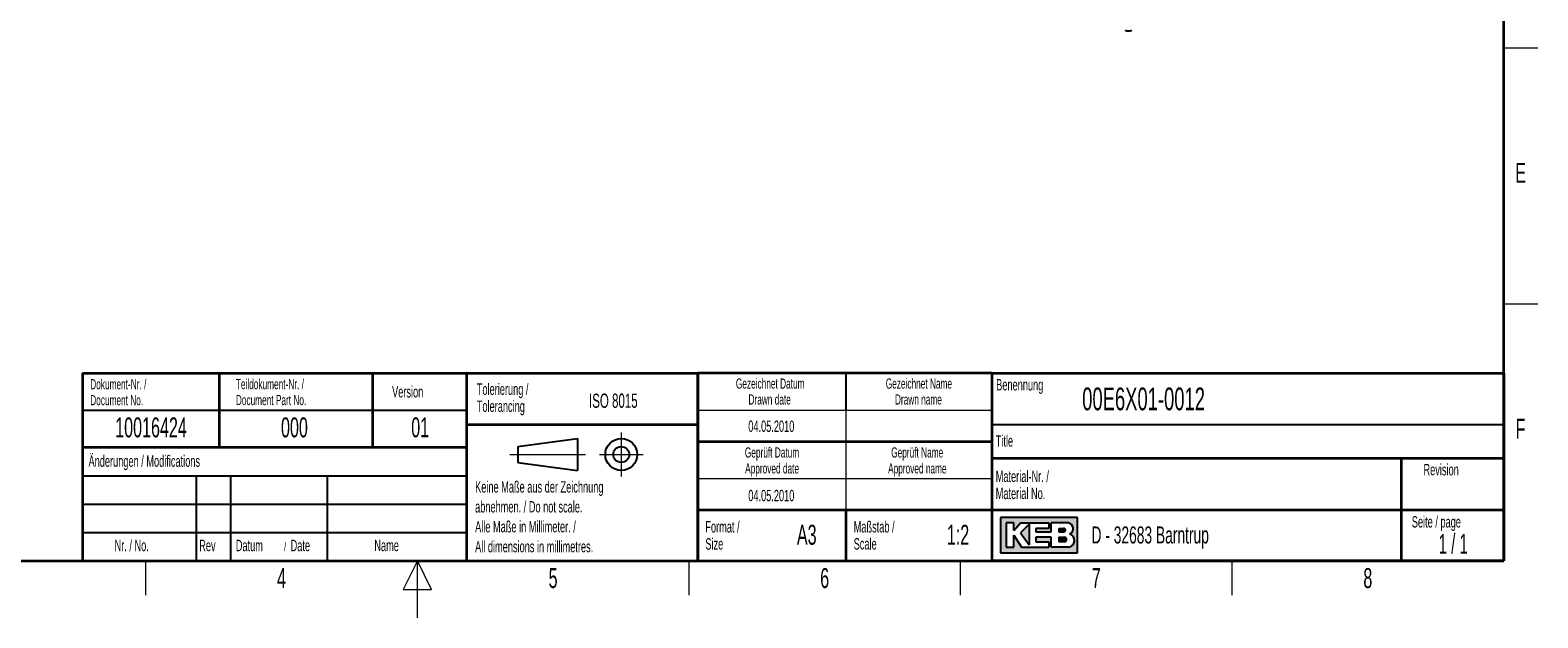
# Model space of a CAD drawing. Header units: millimetres. Extents: x 5 to 418, y 2 to 292.
# Tile 5 of 17: x 149 to 414, y 2 to 105. Entities that reach past the tile are written whole.
import ezdxf

# ---------------------------------------------------------------- set-up
doc = ezdxf.new("R2010")
doc.units = ezdxf.units.MM
doc.layers.add('SLD-0', color=7, linetype='Continuous')
doc.styles.add('SLDTEXTSTYLE0', font='TXT', dxfattribs={"width": 0.605})
doc.styles.add('SLDTEXTSTYLE1', font='TXT', dxfattribs={"width": 0.563})

msp = doc.modelspace()

# ---------------------------------------------------------------- hatches: boundary and pattern name
at = {"linetype": 'Continuous'}
h = msp.add_hatch(color=7, dxfattribs=at)
h.paths.add_polyline_path([(319.519086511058, 13.45626988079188), (333.083981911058, 13.45626988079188), (333.083981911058, 19.65736492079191), (319.519086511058, 19.65736492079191)], flags=0)
edge = h.paths.add_edge_path(flags=0)
edge.add_arc((331.3188604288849, 15.61738520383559), 1.20464082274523, -81.72003226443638, 70.1709600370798, ccw=False)
edge.add_line((331.4923410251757, 14.42530131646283), (331.480008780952, 14.42519098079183))
edge.add_line((331.480008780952, 14.42519098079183), (328.4331606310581, 14.42519098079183))
edge.add_line((328.4331606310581, 14.42519098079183), (328.4331606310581, 16.16924896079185))
edge.add_line((328.4331606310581, 16.16924896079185), (325.7201815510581, 16.16924896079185))
edge.add_line((325.7201815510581, 16.16924896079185), (325.7201815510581, 15.39411208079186))
edge.add_line((325.7201815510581, 15.39411208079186), (328.0455921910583, 15.39411208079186))
edge.add_line((328.0455921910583, 15.39411208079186), (328.0455921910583, 14.42519098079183))
edge.add_line((328.0455921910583, 14.42519098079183), (323.2009866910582, 14.42519098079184))
edge.add_line((323.2009866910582, 14.42519098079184), (321.8444971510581, 16.55681740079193))
edge.add_line((321.8444971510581, 16.55681740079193), (321.8444971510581, 14.42519098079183))
edge.add_line((321.8444971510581, 14.42519098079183), (320.4880076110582, 14.42519098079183))
edge.add_line((320.4880076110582, 14.42519098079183), (320.4880076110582, 18.68844382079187))
edge.add_line((320.4880076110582, 18.68844382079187), (321.8444971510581, 18.68844382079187))
edge.add_line((321.8444971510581, 18.68844382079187), (321.8444971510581, 17.33195428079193))
edge.add_line((321.8444971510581, 17.33195428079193), (323.0072024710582, 18.68844382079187))
edge.add_line((323.0072024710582, 18.68844382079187), (328.0455921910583, 18.68844382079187))
edge.add_line((328.0455921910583, 18.68844382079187), (328.0455921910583, 17.71952272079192))
edge.add_line((328.0455921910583, 17.71952272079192), (325.7201815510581, 17.71952272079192))
edge.add_line((325.7201815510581, 17.71952272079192), (325.7201815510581, 17.13817006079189))
edge.add_line((325.7201815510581, 17.13817006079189), (328.4331606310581, 17.13817006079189))
edge.add_line((328.4331606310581, 17.13817006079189), (328.4331606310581, 18.68844382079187))
edge.add_line((328.4331606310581, 18.68844382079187), (331.4242487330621, 18.68844382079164))
edge.add_line((331.4242487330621, 18.68844382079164), (331.4256482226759, 18.68844382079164))
edge.add_line((331.4256482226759, 18.68844382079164), (331.4259454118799, 18.68845828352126))
edge.add_arc((331.2860949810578, 17.67430640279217), 1.023749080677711, -64.45894120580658, 82.14849338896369, ccw=False)
msp.add_hatch(color=7, dxfattribs=at).paths.add_polyline_path([(324.5574762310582, 14.81275942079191), (324.557476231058, 18.49465960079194), (323.0072024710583, 16.94438584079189)], flags=0)
h = msp.add_hatch(color=7, dxfattribs=at)
edge = h.paths.add_edge_path(flags=0)
edge.add_line((329.7896501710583, 17.13817006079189), (330.6013652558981, 17.13817006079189))
edge.add_arc((330.6568434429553, 17.42884639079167), 0.2959232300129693, 259.1945394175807, 460.8054605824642)
edge.add_line((330.6013652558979, 17.71952272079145), (329.7896501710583, 17.71952272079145))
edge.add_line((329.7896501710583, 17.71952272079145), (329.7896501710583, 17.13817006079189))
h = msp.add_hatch(color=7, dxfattribs=at)
edge = h.paths.add_edge_path(flags=0)
edge.add_line((329.7896501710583, 15.39411208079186), (330.7588584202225, 15.39411208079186))
edge.add_arc((330.7588584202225, 15.78168052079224), 0.3875684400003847, 270.0000000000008, 450.0000000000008)
edge.add_line((330.7588584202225, 16.16924896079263), (330.7386620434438, 16.16924896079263))
edge.add_line((330.7386620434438, 16.16924896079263), (329.7896501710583, 16.16924896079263))
edge.add_line((329.7896501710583, 16.16924896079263), (329.7896501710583, 15.39411208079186))

# ---------------------------------------------------------------- linework, layer by layer
at = {"color": 7, "linetype": 'Continuous', "lineweight": 25}
msp.add_arc((342.0307418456, 106.4405970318), 1.229617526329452, 242.6096722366, 297.3903277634, dxfattribs=at)
at = {"layer": 'SLD-0', "lineweight": 35}
for p, q in [((408, 12), (408, 282.5)), ((158.116731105, 45.0000000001), (225.616731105, 45.0000000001)), ((158.116731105, 45.0000000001), (158.116731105, 32.0000000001)), ((182.116731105, 45.0000000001), (182.116731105, 32.0000000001)), ((209.116731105, 45.0000000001), (209.116731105, 32.0000000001)), ((225.616731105, 45.0000000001), (225.616731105, 32.0000000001)), ((225.616731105, 45), (266.3304509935, 45)), ((225.616731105, 45), (225.616731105, 36)), ((266.3304509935, 12), (266.3304509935, 45)), ((266.3304509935, 45), (266.3304509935, 12)), ((318, 45), (266.3304509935, 45)), ((318, 45), (318, 12)), ((318, 45), (318, 40.1053465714)), ((318, 45), (408, 45)), ((318, 45), (318, 12)), ((408, 45), (408, 12)), ((225.616731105, 36), (266.3304509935, 36)), ((225.616731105, 36), (225.616731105, 12)), ((158.116731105, 31.9999999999), (158.116731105, 12)), ((158.116731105, 31.9999999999), (225.616731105, 31.9999999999)), ((225.616731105, 31.9999999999), (225.616731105, 12)), ((266.3304509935, 33), (318, 33)), ((408, 30), (318, 30)), ((390, 12), (390, 30)), ((266.3304509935, 21), (318, 21)), ((292.3304509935, 21), (292.3304509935, 12)), ((318, 21), (390, 21)), ((390, 21), (408, 21)), ((26, 12), (408, 12)), ((158.116731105, 12), (225.616731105, 12)), ((225.616731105, 12), (266.3304509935, 12)), ((266.3304509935, 12), (318, 12)), ((408, 12), (318, 12))]:
    msp.add_line(p, q, dxfattribs=at)
at = {"layer": 'SLD-0', "lineweight": 18}
for p, q in [((408, 102.25), (414, 102.25)), ((408, 57.25), (414, 57.25)), ((266.3304509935, 38.5), (318, 38.5)), ((292.3304509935, 38.5), (292.3304509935, 33)), ((252.8396209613, 34.5746449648), (252.8396209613, 26.8746449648)), ((292.3304509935, 33), (292.3304509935, 26.5)), ((233.2396209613, 30.7246449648), (246.5396209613, 30.7246449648)), ((248.9896209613, 30.7246449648), (256.6896209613, 30.7246449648)), ((266.3304509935, 26.5), (318, 26.5)), ((292.3304509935, 26.5), (292.3304509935, 21)), ((169.25, 6), (169.25, 12)), ((217, 12), (214.5, 7)), ((217, 2), (217, 12)), ((219.5, 7), (217, 12)), ((264.75, 6), (264.75, 12)), ((312.5, 6), (312.5, 12)), ((360.25, 6), (360.25, 12)), ((214.5, 7), (219.5, 7))]:
    msp.add_line(p, q, dxfattribs=at)
at = {"layer": 'SLD-0'}
for p, q in [((292.3304509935, 45), (292.3304509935, 38.5)), ((158.116731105, 38.5000000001), (225.616731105, 38.5000000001)), ((318, 36), (408, 36)), ((158.116731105, 27), (225.616731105, 27)), ((178.116731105, 27), (178.116731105, 12)), ((184.116731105, 27), (184.116731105, 12)), ((201.116731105, 27), (201.116731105, 12)), ((158.116731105, 22), (225.616731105, 22)), ((331.4242487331, 18.6884438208), (331.4256482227, 18.6884438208)), ((331.4256482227, 18.6884438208), (331.4259454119, 18.6884582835)), ((158.116731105, 17), (225.616731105, 17)), ((331.480008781, 14.4251909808), (331.4923410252, 14.4253013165))]:
    msp.add_line(p, q, dxfattribs=at)
at = {"layer": 'SLD-0', "lineweight": 25}
for p, q in [((158.116731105, 32.0000000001), (225.616731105, 32.0000000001)), ((234.6396209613, 32.1246449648), (245.1396209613, 33.5246449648)), ((234.6396209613, 32.1246449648), (234.6396209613, 29.3246449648)), ((245.1396209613, 33.5246449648), (245.1396209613, 27.9246449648)), ((234.6396209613, 29.3246449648), (245.1396209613, 27.9246449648))]:
    msp.add_line(p, q, dxfattribs=at)
at = {"layer": 'SLD-0', "linetype": 'Continuous'}
for p, q in [((333.0839819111, 19.6573649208), (319.5190865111, 19.6573649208)), ((319.5190865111, 19.6573649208), (319.5190865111, 13.4562698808)), ((321.8444971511, 18.6884438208), (320.4880076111, 18.6884438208)), ((320.4880076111, 18.6884438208), (320.4880076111, 14.4251909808)), ((321.8444971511, 17.3319542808), (323.0072024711, 18.6884438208)), ((321.8444971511, 17.3319542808), (321.8444971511, 18.6884438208)), ((323.0072024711, 18.6884438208), (328.0455921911, 18.6884438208)), ((328.0455921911, 18.6884438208), (328.0455921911, 17.7195227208)), ((331.4242487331, 18.6884438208), (328.4331606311, 18.6884438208)), ((328.4331606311, 17.1381700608), (328.4331606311, 18.6884438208)), ((331.4242487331, 18.6884438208), (331.4256482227, 18.6884438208)), ((331.4256482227, 18.6884438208), (331.4259454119, 18.6884582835)), ((333.0839819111, 13.4562698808), (333.0839819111, 19.6573649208)), ((321.8444971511, 14.4251909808), (321.8444971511, 16.5568174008)), ((321.8444971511, 16.5568174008), (323.2009866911, 14.4251909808)), ((324.5574762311, 18.4946596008), (323.0072024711, 16.9443858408)), ((323.0072024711, 16.9443858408), (324.5574762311, 14.8127594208)), ((324.5574762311, 18.4946596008), (324.5574762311, 14.8127594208)), ((325.7201815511, 17.7195227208), (325.7201815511, 17.1381700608)), ((328.0455921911, 17.7195227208), (325.7201815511, 17.7195227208)), ((325.7201815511, 17.1381700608), (328.4331606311, 17.1381700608)), ((325.7201815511, 16.1692489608), (325.7201815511, 15.3941120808)), ((328.4331606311, 16.1692489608), (325.7201815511, 16.1692489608)), ((328.4331606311, 14.4251909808), (328.4331606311, 16.1692489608)), ((329.7896501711, 17.7195227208), (330.6013652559, 17.7195227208)), ((329.7896501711, 17.7195227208), (329.7896501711, 17.1381700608)), ((329.7896501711, 17.1381700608), (330.6013652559, 17.1381700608)), ((329.7896501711, 16.1692489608), (330.7588584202, 16.1692489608)), ((329.7896501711, 16.1692489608), (329.7896501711, 15.3941120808)), ((330.7386620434, 16.1692489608), (330.7588584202, 16.1692489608)), ((319.5190865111, 13.4562698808), (333.0839819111, 13.4562698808)), ((320.4880076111, 14.4251909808), (321.8444971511, 14.4251909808)), ((323.2009866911, 14.4251909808), (328.0455921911, 14.4251909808)), ((325.7201815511, 15.3941120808), (328.0455921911, 15.3941120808)), ((328.0455921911, 15.3941120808), (328.0455921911, 14.4251909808)), ((331.480008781, 14.4251909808), (328.4331606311, 14.4251909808)), ((330.7588584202, 15.3941120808), (329.7896501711, 15.3941120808)), ((331.480008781, 14.4251909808), (331.4923410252, 14.4253013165))]:
    msp.add_line(p, q, dxfattribs=at)
at = {"layer": 'SLD-0', "lineweight": 25}
for radius in [2.799999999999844, 1.400000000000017]:
    msp.add_circle((252.8396209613, 30.7246449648), radius, dxfattribs=at)
at = {"layer": 'SLD-0', "linetype": 'Continuous'}
for centre, radius, start, end in [((331.2860949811, 17.6743064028), 1.023749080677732, 295.5410587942, 82.148493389), ((330.656843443, 17.4288463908), 0.2959232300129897, 259.1945394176, 100.8054605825), ((330.7588584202, 15.7816805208), 0.3875684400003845, 270, 90), ((331.3188604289, 15.6173852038), 1.204640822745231, 278.2799677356, 70.1709600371)]:
    msp.add_arc(centre, radius, start, end, dxfattribs=at)

# ---------------------------------------------------------------- texts
at = {"layer": 'SLD-0'}
for s, insert, char_height, attachment_point, style in [('E', (410.9815679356, 82.0010772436), 3.5, 2, 'SLDTEXTSTYLE0'), ('Dokument-Nr. /', (159.4706948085, 43.9891162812), 1.8, 1, 'SLDTEXTSTYLE0'), ('Teildokument-Nr. /', (185.0721201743, 44.0073193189), 1.8, 1, 'SLDTEXTSTYLE0'), ('Version', (212.5452394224, 42.7601484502), 2, 1, 'SLDTEXTSTYLE0'), ('Tolerierung /', (227.4390961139, 43.2172116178), 2, 1, 'SLDTEXTSTYLE0'), ('Gezeichnet Datum', (279.0254468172, 44.103942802), 1.8, 2, 'SLDTEXTSTYLE0'), ('Gezeichnet Name', (305.1708434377, 44.1039425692), 1.8, 2, 'SLDTEXTSTYLE0'), ('Benennung', (318.7636716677, 43.9908879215), 2, 1, 'SLDTEXTSTYLE0'), ('00E6X01-0012', (333.8826865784, 42.5045188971), 4, 1, 'SLDTEXTSTYLE0'), ('Document No.', (159.4706948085, 41.189116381), 1.8, 1, 'SLDTEXTSTYLE0'), ('Document Part No.', (185.0721201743, 41.2073194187), 1.8, 1, 'SLDTEXTSTYLE0'), ('Tolerancing', (227.4390961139, 40.2172115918), 2, 1, 'SLDTEXTSTYLE0'), ('ISO 8015', (247.1715762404, 41.4342036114), 2.5, 1, 'SLDTEXTSTYLE0'), ('Drawn date', (278.9302899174, 41.3039429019), 1.8, 2, 'SLDTEXTSTYLE0'), ('Drawn name', (305.0870934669, 41.303942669), 1.8, 2, 'SLDTEXTSTYLE0'), ('10016424', (170.1557203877, 37.2429898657), 3.5, 2, 'SLDTEXTSTYLE0'), ('000', (195.3766861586, 37.2429898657), 3.5, 2, 'SLDTEXTSTYLE0'), ('01', (217.4850808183, 37.2527124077), 3.5, 2, 'SLDTEXTSTYLE0'), ('04.05.2010', (279.2203041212, 36.6989570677), 2, 2, 'SLDTEXTSTYLE0'), ('F', (410.9536166, 37.0010772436), 3.5, 2, 'SLDTEXTSTYLE0'), ('Geprüft Datum', (279.349366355, 31.9851255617), 1.8, 2, 'SLDTEXTSTYLE0'), ('Geprüft Name', (304.8761939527, 31.9851255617), 1.8, 2, 'SLDTEXTSTYLE0'), ('Title', (318.6797653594, 34.1107265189), 2, 1, 'SLDTEXTSTYLE0'), ('Änderungen / Modifications', (159.1698388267, 30.5619096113), 2, 1, 'SLDTEXTSTYLE0'), ('Approved date', (279.3620221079, 29.1851256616), 1.8, 2, 'SLDTEXTSTYLE0'), ('Approved name', (304.900256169, 29.1851256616), 1.8, 2, 'SLDTEXTSTYLE0'), ('Revision', (393.8965220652, 29.0591225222), 2, 1, 'SLDTEXTSTYLE0'), ('Material-Nr. /', (318.6797653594, 27.8878268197), 2, 1, 'SLDTEXTSTYLE0'), ('Keine Maße aus der Zeichnung', (227.1404191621, 26.0307047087), 2, 1, 'SLDTEXTSTYLE0'), ('04.05.2010', (279.2203041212, 24.5048723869), 2, 2, 'SLDTEXTSTYLE0'), ('Material No.', (318.6797653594, 24.8878267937), 2, 1, 'SLDTEXTSTYLE0'), ('abnehmen. / Do not scale.', (227.1404191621, 22.5307046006), 2, 1, 'SLDTEXTSTYLE0'), ('Alle Maße in Millimeter. /', (227.1404191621, 19.0307044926), 2, 1, 'SLDTEXTSTYLE0'), ('Format /', (267.6250939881, 19.0115942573), 2, 1, 'SLDTEXTSTYLE0'), ('Maßstab /', (293.7028556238, 19.0115944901), 2, 1, 'SLDTEXTSTYLE0'), ('Seite / page', (391.8390568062, 19.8830679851), 2, 1, 'SLDTEXTSTYLE0'), ('Size', (267.6250939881, 16.0115942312), 2, 1, 'SLDTEXTSTYLE0'), ('A3', (285.4514616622, 18.3608999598), 3.5, 2, 'SLDTEXTSTYLE0'), ('Scale', (293.7028556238, 16.011594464), 2, 1, 'SLDTEXTSTYLE0'), ('1:2', (312.0463964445, 18.3609001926), 3.5, 2, 'SLDTEXTSTYLE0'), ('D - 32683 Barntrup', (335.5202035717, 18.0786992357), 3, 1, 'SLDTEXTSTYLE0'), ('1 / 1', (399.1297679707, 16.7706515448), 3.5, 2, 'SLDTEXTSTYLE1'), ('Nr. / No.', (163.7531858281, 15.7243863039), 2, 1, 'SLDTEXTSTYLE0'), ('Rev', (178.6350602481, 15.7243863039), 2, 1, 'SLDTEXTSTYLE0'), ('Datum', (185.0629406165, 15.7243863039), 2, 1, 'SLDTEXTSTYLE0'), ('/', (193.5459265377, 15.2242968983), 1.5, 1, 'SLDTEXTSTYLE0'), ('Date', (194.7021767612, 15.7243863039), 2, 1, 'SLDTEXTSTYLE0'), ('Name', (209.4275491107, 15.7290047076), 2, 1, 'SLDTEXTSTYLE0'), ('All dimensions in millimetres.', (227.1404191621, 15.5307043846), 2, 1, 'SLDTEXTSTYLE0'), ('4', (193.1027123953, 10.7429955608), 3.5, 2, 'SLDTEXTSTYLE0'), ('5', (240.8527123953, 10.7429955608), 3.5, 2, 'SLDTEXTSTYLE0'), ('6', (288.6027123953, 10.7429955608), 3.5, 2, 'SLDTEXTSTYLE0'), ('7', (336.3527123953, 10.7429955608), 3.5, 2, 'SLDTEXTSTYLE0'), ('8', (384.1027123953, 10.7429955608), 3.5, 2, 'SLDTEXTSTYLE0')]:
    msp.add_mtext(s, dxfattribs=dict(at, insert=insert, char_height=char_height, attachment_point=attachment_point, style=style))

doc.saveas('drawing.dxf')
